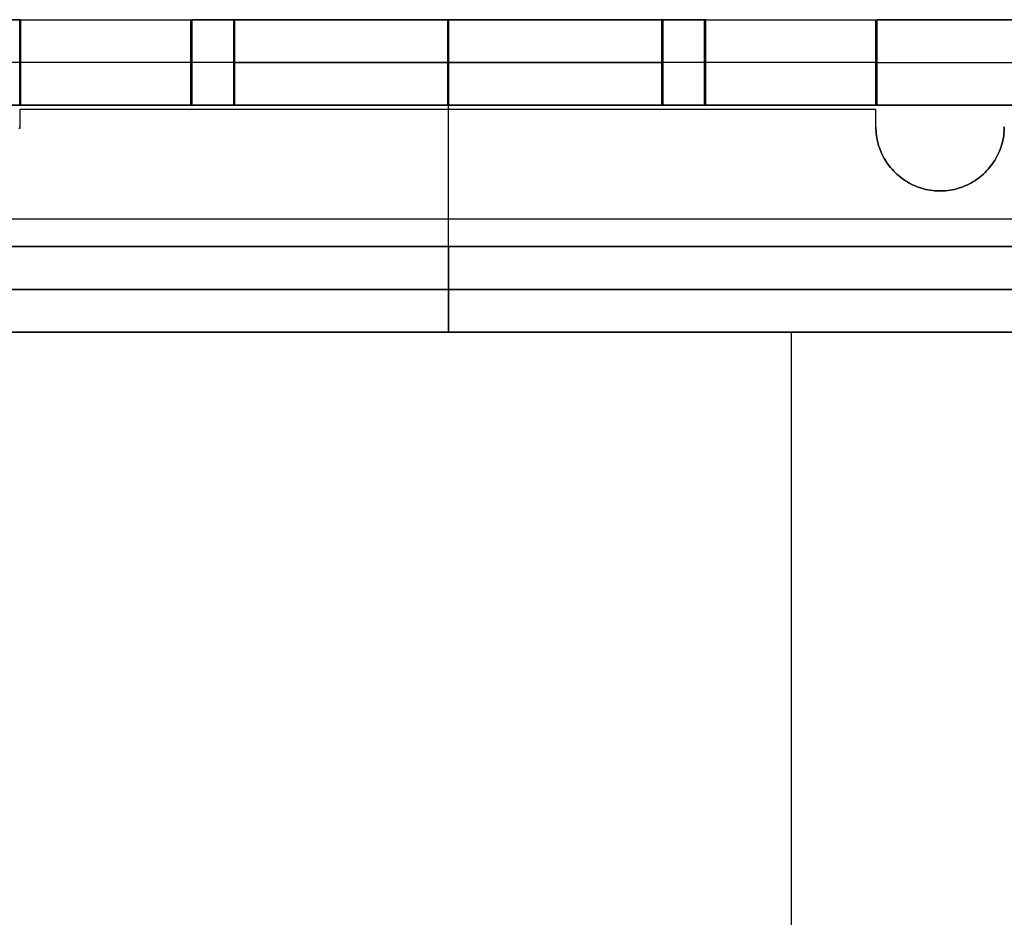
# Model space of a CAD drawing. Header units: millimetres. Extents: x -88 to 88, y -12 to 103.
# Tile 231 of 256: x -43.69 to -41.39, y 16.64 to 18.74. Entities that reach past the tile are written whole.
import ezdxf

# ---------------------------------------------------------------- set-up
doc = ezdxf.new("R2010")
doc.units = ezdxf.units.MM
doc.layers.add('Default', color=7, linetype='Continuous', true_color=0x000000)

msp = doc.modelspace()

# ---------------------------------------------------------------- linework, layer by layer
at = {"layer": 'Default', "color": 254, "true_color": 0xcad1ee}
for points in [[(-43.6912, 18.7352), (-44.4912, 18.7352)], [(-44.4912, 18.7352), (-43.6912, 18.7352)], [(-43.6912, 18.7352), (-44.4912, 18.7352)], [(-43.6932, 18.7352), (-43.6932, 18.5352)], [(-43.6932, 18.7352), (-41.6932, 18.7352)], [(-43.6932, 18.7352), (-41.6932, 18.7352)], [(-43.6932, 18.5352), (-43.6932, 18.7352)], [(-43.6932, 18.7352), (-43.2932, 18.7352)], [(-43.6912, 18.5352), (-43.6912, 18.7352)], [(-43.6912, 18.7352), (-43.6912, 18.5352)], [(-43.6912, 18.7352), (-43.6912, 18.5352)], [(-43.2932, 18.7352), (-43.2932, 18.5352)], [(-43.2932, 18.5352), (-43.2932, 18.7352)], [(-43.2932, 18.5352), (-43.2932, 18.7352)], [(-43.2912, 18.7352), (-43.2912, 18.5352)], [(-43.2912, 18.5352), (-43.2912, 18.7352)], [(-43.2912, 18.7352), (-43.2912, 18.5352)], [(-42.0912, 18.7352), (-43.2912, 18.7352)], [(-43.1932, 18.7352), (-43.1932, 18.5352)], [(-42.1932, 18.7352), (-43.1932, 18.7352)], [(-43.1932, 18.7352), (-42.1932, 18.7352)], [(-43.1932, 18.5352), (-43.1932, 18.7352)], [(-43.1912, 18.5352), (-43.1912, 18.7352)], [(-43.1912, 18.7352), (-43.1912, 18.5352)], [(-43.1912, 18.7352), (-42.1912, 18.7352)], [(-42.1912, 18.7352), (-43.1912, 18.7352)], [(-42.6932, 18.5352), (-42.6932, 18.7352)], [(-42.6932, 18.7352), (-42.6932, 18.5352)], [(-42.6932, 18.7352), (-42.6932, 18.5352)], [(-42.6912, 18.7352), (-42.6912, 18.5352)], [(-42.6912, 18.5352), (-42.6912, 18.7352)], [(-42.1932, 18.5352), (-42.1932, 18.7352)], [(-42.1932, 18.7352), (-42.1932, 18.5352)], [(-42.1912, 18.7352), (-42.1912, 18.5352)], [(-42.1912, 18.5352), (-42.1912, 18.7352)], [(-42.0932, 18.5352), (-42.0932, 18.7352)], [(-42.0932, 18.7352), (-42.0932, 18.5352)], [(-42.0932, 18.5352), (-42.0932, 18.7352)], [(-42.0932, 18.7352), (-41.6932, 18.7352)], [(-42.0912, 18.5352), (-42.0912, 18.7352)], [(-42.0912, 18.7352), (-42.0912, 18.5352)], [(-42.0912, 18.5352), (-42.0912, 18.7352)], [(-42.0912, 18.7352), (-42.0912, 18.5352)], [(-41.6932, 18.7352), (-41.6932, 18.5352)], [(-41.6932, 18.5352), (-41.6932, 18.7352)], [(-41.6912, 18.7352), (-41.6912, 18.5352)], [(-41.6912, 18.5352), (-41.6912, 18.7352)], [(-41.6912, 18.7352), (-40.8912, 18.7352)], [(-40.8912, 18.7352), (-41.6912, 18.7352)], [(-41.6912, 18.7352), (-41.6912, 18.5352)], [(-40.8912, 18.7352), (-41.6912, 18.7352)], [(-43.6912, 18.6352), (-44.4912, 18.6352)], [(-41.6932, 18.6352), (-43.6932, 18.6352)], [(-43.1932, 18.6352), (-42.1932, 18.6352)], [(-42.1932, 18.6352), (-43.1932, 18.6352)], [(-42.1912, 18.6352), (-43.1912, 18.6352)], [(-43.1912, 18.6352), (-42.1912, 18.6352)], [(-41.6912, 18.6352), (-40.8912, 18.6352)], [(-43.6912, 18.5352), (-44.4912, 18.5352)], [(-44.4912, 18.5352), (-40.8912, 18.5352)], [(-43.29, 18.5352), (-44.4912, 18.5352)], [(-41.6932, 18.5352), (-43.6932, 18.5352)], [(-43.6932, 18.5352), (-41.6932, 18.5352)], [(-43.6932, 18.5352), (-43.2932, 18.5352)], [(-41.6932, 18.5252), (-43.6932, 18.5252)], [(-43.6932, 18.5252), (-43.6932, 18.4852)], [(-43.6932, 18.5252), (-43.6932, 18.4852)], [(-41.6932, 18.5252), (-43.6932, 18.5252)], [(-41.6912, 18.5352), (-43.6912, 18.5352)], [(-43.1932, 18.5352), (-42.1932, 18.5352)], [(-42.1932, 18.5352), (-43.1932, 18.5352)], [(-43.1912, 18.5352), (-42.1912, 18.5352)], [(-42.1912, 18.5352), (-43.1912, 18.5352)], [(-42.6912, 18.0052), (-42.6912, 18.5352)], [(-42.0932, 18.5352), (-41.6932, 18.5352)], [(-40.8912, 18.5352), (-42.0923, 18.5352)], [(-41.6932, 18.4852), (-41.6932, 18.5252)], [(-41.6932, 18.4852), (-41.6932, 18.5252)], [(-40.8912, 18.5352), (-41.6912, 18.5352)], [(-43.6932, 18.4852), (-43.6933, 18.4801)], [(-43.6933, 18.4801), (-43.6932, 18.4852)], [(-41.6932, 18.4852), (-41.6931, 18.48), (-41.6928, 18.4748), (-41.6924, 18.4697), (-41.6917, 18.4645), (-41.6909, 18.4594), (-41.69, 18.4543), (-41.6888, 18.4493), (-41.6875, 18.4443), (-41.686, 18.4393), (-41.6843, 18.4344), (-41.6825, 18.4296), (-41.6805, 18.4248), (-41.6783, 18.4201), (-41.676, 18.4155), (-41.6735, 18.4109), (-41.6709, 18.4065), (-41.6681, 18.4021), (-41.6651, 18.3979), (-41.662, 18.3937), (-41.6588, 18.3897), (-41.6555, 18.3857), (-41.652, 18.3819), (-41.6483, 18.3782), (-41.6446, 18.3746), (-41.6407, 18.3712), (-41.6367, 18.3679), (-41.6326, 18.3648), (-41.6284, 18.3617), (-41.6241, 18.3589), (-41.6197, 18.3562), (-41.6152, 18.3536), (-41.6106, 18.3512), (-41.6059, 18.3489), (-41.6012, 18.3469), (-41.5964, 18.3449), (-41.5915, 18.3432), (-41.5866, 18.3416), (-41.5816, 18.3402), (-41.5766, 18.3389), (-41.5715, 18.3379), (-41.5664, 18.337), (-41.5613, 18.3363), (-41.5561, 18.3357), (-41.5509, 18.3354), (-41.5458, 18.3352), (-41.5406, 18.3352), (-41.5354, 18.3354), (-41.5302, 18.3357), (-41.5251, 18.3363), (-41.52, 18.337), (-41.5149, 18.3379), (-41.5098, 18.3389), (-41.5048, 18.3402), (-41.4998, 18.3416), (-41.4949, 18.3432), (-41.49, 18.3449), (-41.4852, 18.3469), (-41.4804, 18.3489), (-41.4758, 18.3512), (-41.4712, 18.3536), (-41.4667, 18.3562), (-41.4623, 18.3589), (-41.458, 18.3617), (-41.4538, 18.3648), (-41.4497, 18.3679), (-41.4457, 18.3712), (-41.4418, 18.3746), (-41.438, 18.3782), (-41.4344, 18.3819), (-41.4309, 18.3857), (-41.4275, 18.3897), (-41.4243, 18.3937), (-41.4212, 18.3979), (-41.4183, 18.4021), (-41.4155, 18.4065), (-41.4128, 18.4109), (-41.4104, 18.4155), (-41.408, 18.4201), (-41.4059, 18.4248), (-41.4039, 18.4296), (-41.402, 18.4344), (-41.4004, 18.4393), (-41.3989, 18.4443), (-41.3975, 18.4493), (-41.3964, 18.4543), (-41.3954, 18.4594), (-41.3946, 18.4645), (-41.394, 18.4697), (-41.3935, 18.4748), (-41.3933, 18.48), (-41.3932, 18.4852)], [(-41.3932, 18.4852), (-41.3933, 18.48), (-41.3935, 18.4748), (-41.394, 18.4697), (-41.3946, 18.4645), (-41.3954, 18.4594), (-41.3964, 18.4543), (-41.3975, 18.4493), (-41.3989, 18.4443), (-41.4004, 18.4393), (-41.402, 18.4344), (-41.4039, 18.4296), (-41.4059, 18.4248), (-41.408, 18.4201), (-41.4104, 18.4155), (-41.4128, 18.4109), (-41.4155, 18.4065), (-41.4183, 18.4021), (-41.4212, 18.3979), (-41.4243, 18.3937), (-41.4275, 18.3897), (-41.4309, 18.3857), (-41.4344, 18.3819), (-41.438, 18.3782), (-41.4418, 18.3746), (-41.4457, 18.3712), (-41.4497, 18.3679), (-41.4538, 18.3648), (-41.458, 18.3617), (-41.4623, 18.3589), (-41.4667, 18.3562), (-41.4712, 18.3536), (-41.4758, 18.3512), (-41.4804, 18.3489), (-41.4852, 18.3469), (-41.49, 18.3449), (-41.4949, 18.3432), (-41.4998, 18.3416), (-41.5048, 18.3402), (-41.5098, 18.3389), (-41.5149, 18.3379), (-41.52, 18.337), (-41.5251, 18.3363), (-41.5302, 18.3357), (-41.5354, 18.3354), (-41.5406, 18.3352), (-41.5458, 18.3352), (-41.5509, 18.3354), (-41.5561, 18.3357), (-41.5613, 18.3363), (-41.5664, 18.337), (-41.5715, 18.3379), (-41.5766, 18.3389), (-41.5816, 18.3402), (-41.5866, 18.3416), (-41.5915, 18.3432), (-41.5964, 18.3449), (-41.6012, 18.3469), (-41.6059, 18.3489), (-41.6106, 18.3512), (-41.6152, 18.3536), (-41.6197, 18.3562), (-41.6241, 18.3589), (-41.6284, 18.3617), (-41.6326, 18.3648), (-41.6367, 18.3679), (-41.6407, 18.3712), (-41.6446, 18.3746), (-41.6483, 18.3782), (-41.652, 18.3819), (-41.6555, 18.3857), (-41.6588, 18.3897), (-41.662, 18.3937), (-41.6651, 18.3979), (-41.6681, 18.4021), (-41.6709, 18.4065), (-41.6735, 18.4109), (-41.676, 18.4155), (-41.6783, 18.4201), (-41.6805, 18.4248), (-41.6825, 18.4296), (-41.6843, 18.4344), (-41.686, 18.4393), (-41.6875, 18.4443), (-41.6888, 18.4493), (-41.69, 18.4543), (-41.6909, 18.4594), (-41.6917, 18.4645), (-41.6924, 18.4697), (-41.6928, 18.4748), (-41.6931, 18.48), (-41.6932, 18.4852)], [(-41.3932, 18.4852), (-41.3933, 18.48), (-41.3935, 18.4748), (-41.394, 18.4697), (-41.3946, 18.4645), (-41.3954, 18.4594), (-41.3964, 18.4543), (-41.3975, 18.4493), (-41.3989, 18.4443), (-41.4004, 18.4393), (-41.402, 18.4344), (-41.4039, 18.4296), (-41.4059, 18.4248), (-41.408, 18.4201), (-41.4104, 18.4155), (-41.4128, 18.4109), (-41.4155, 18.4065), (-41.4183, 18.4021), (-41.4212, 18.3979), (-41.4243, 18.3937), (-41.4275, 18.3897), (-41.4309, 18.3857), (-41.4344, 18.3819), (-41.438, 18.3782), (-41.4418, 18.3746), (-41.4457, 18.3712), (-41.4497, 18.3679), (-41.4538, 18.3648), (-41.458, 18.3617), (-41.4623, 18.3589), (-41.4667, 18.3562), (-41.4712, 18.3536), (-41.4758, 18.3512), (-41.4804, 18.3489), (-41.4852, 18.3469), (-41.49, 18.3449), (-41.4949, 18.3432), (-41.4998, 18.3416), (-41.5048, 18.3402), (-41.5098, 18.3389), (-41.5149, 18.3379), (-41.52, 18.337), (-41.5251, 18.3363), (-41.5302, 18.3357), (-41.5354, 18.3354), (-41.5406, 18.3352), (-41.5458, 18.3352), (-41.5509, 18.3354), (-41.5561, 18.3357), (-41.5613, 18.3363), (-41.5664, 18.337), (-41.5715, 18.3379), (-41.5766, 18.3389), (-41.5816, 18.3402), (-41.5866, 18.3416), (-41.5915, 18.3432), (-41.5964, 18.3449), (-41.6012, 18.3469), (-41.6059, 18.3489), (-41.6106, 18.3512), (-41.6152, 18.3536), (-41.6197, 18.3562), (-41.6241, 18.3589), (-41.6284, 18.3617), (-41.6326, 18.3648), (-41.6367, 18.3679), (-41.6407, 18.3712), (-41.6446, 18.3746), (-41.6483, 18.3782), (-41.652, 18.3819), (-41.6555, 18.3857), (-41.6588, 18.3897), (-41.662, 18.3937), (-41.6651, 18.3979), (-41.6681, 18.4021), (-41.6709, 18.4065), (-41.6735, 18.4109), (-41.676, 18.4155), (-41.6783, 18.4201), (-41.6805, 18.4248), (-41.6825, 18.4296), (-41.6843, 18.4344), (-41.686, 18.4393), (-41.6875, 18.4443), (-41.6888, 18.4493), (-41.69, 18.4543), (-41.6909, 18.4594), (-41.6917, 18.4645), (-41.6924, 18.4697), (-41.6928, 18.4748), (-41.6931, 18.48), (-41.6932, 18.4852)], [(-44.4912, 18.2702), (-40.8912, 18.2702)], [(-38.3912, 18.2052), (-46.9912, 18.2052)], [(-44.4912, 18.2052), (-40.8912, 18.2052)], [(-40.8912, 18.2052), (-44.4912, 18.2052)], [(-42.6912, 18.2052), (-42.6912, 18.0052)], [(-42.6912, 18.2052), (-42.6912, 18.0052)], [(-44.4912, 18.1052), (-40.8912, 18.1052)], [(-40.8912, 18.1052), (-44.4912, 18.1052)], [(-38.3912, 18.0052), (-46.9912, 18.0052)], [(-38.3912, 18.0052), (-46.9912, 18.0052)], [(-40.8912, 18.0052), (-44.4912, 18.0052)], [(-44.4912, 18.0052), (-40.8912, 18.0052)], [(-44.4912, 18.0052), (-40.8912, 18.0052)], [(-40.8912, 18.0052), (-44.4912, 18.0052)], [(-41.8912, 18.0052), (-41.8912, 15.7352)]]:
    msp.add_lwpolyline(points, dxfattribs=at)
at = {"layer": 'Default', "color": 254, "true_color": 0xcad1ee, "extrusion": (1, 0, 0)}
for points in [[(18.7352, -3.28), (18.7352, -4.57)], [(18.7352, -4.9), (18.7352, -4.2)], [(18.7352, -3.9), (18.7352, -4.3)], [(18.7352, -4.1), (18.7352, -4.3)], [(18.7352, -3.28), (18.7352, -3.8)], [(18.7352, -4.4), (18.7352, -4.57)], [(18.5252, -3.07), (18.5324, -3.0701), (18.5395, -3.0705), (18.5467, -3.0711), (18.5538, -3.072), (18.5609, -3.0731), (18.5679, -3.0744), (18.5749, -3.076), (18.5818, -3.0778), (18.5887, -3.0798), (18.5955, -3.0821), (18.6022, -3.0846), (18.6089, -3.0874), (18.6154, -3.0904), (18.6218, -3.0935), (18.6281, -3.097), (18.6343, -3.1006), (18.6404, -3.1044), (18.6463, -3.1084), (18.6521, -3.1127), (18.6577, -3.1171), (18.6632, -3.1217), (18.6685, -3.1265), (18.6737, -3.1315), (18.6787, -3.1367), (18.6835, -3.142), (18.6881, -3.1475), (18.6925, -3.1531), (18.6968, -3.1589), (18.7008, -3.1648), (18.7046, -3.1709), (18.7082, -3.1771), (18.7116, -3.1834), (18.7148, -3.1898), (18.7178, -3.1963), (18.7205, -3.203), (18.7231, -3.2097), (18.7253, -3.2165), (18.7274, -3.2233), (18.7292, -3.2303), (18.7308, -3.2373), (18.7321, -3.2443), (18.7332, -3.2514), (18.7341, -3.2585), (18.7347, -3.2657), (18.7351, -3.2728), (18.7352, -3.28)], [(18.7352, -4), (18.7352, -4.4)], [(18.7352, -4.3), (18.7352, -3.9)], [(18.7352, -4.3), (18.7352, -4.1)], [(18.7352, -4.57), (18.7352, -3.28)], [(18.7352, -4.9), (18.7352, -4.2)], [(18.6352, -4.9), (18.6352, -4.2)], [(18.6352, -4.3), (18.6352, -3.9)], [(18.6352, -4.3), (18.6352, -4.1)], [(18.6352, -4.3), (18.6352, -3.9)], [(18.6352, -4.3), (18.6352, -4.1)], [(18.6352, -4.9), (18.6352, -4.2)], [(18.6102, -4.57), (18.6102, -3.088)], [(18.6102, -4.57), (18.6102, -3.088)], [(18.5352, -4.57), (18.5352, -3.28)], [(18.5352, -4.9), (18.5352, -4.2)], [(18.5352, -4.3), (18.5352, -3.9)], [(18.5352, -4.1), (18.5352, -4.3)], [(18.5352, -3.28), (18.5352, -3.8)], [(18.5352, -4.4), (18.5352, -4.57)], [(18.5352, -3.27), (18.5352, -4)], [(18.5352, -4.4), (18.5352, -4.9)], [(18.5352, -3.9), (18.5352, -4.3)], [(18.5352, -4.3), (18.5352, -4.1)], [(18.5352, -3.28), (18.5352, -4.57)], [(18.5352, -4.2), (18.5352, -4.9)], [(18.4852, -3.27), (18.4852, -3.07)], [(18.4852, -3.07), (18.4852, -3.27)], [(18.4852, -3.07), (18.4852, -3.27)], [(18.3352, -3.07), (18.3352, -3.27)], [(18.2052, -3.9), (18.2052, -4.5)], [(18.0052, -3.27), (18.0052, -3.9)], [(18.0052, -4.27), (18.0052, -4.5)]]:
    msp.add_lwpolyline(points, dxfattribs=at)
at = {"layer": 'Default', "color": 254, "true_color": 0xcad1ee, "extrusion": (1, 8.13457e-13, 1.96386e-12)}
msp.add_lwpolyline([(18.5252, -3.07), (18.5324, -3.0701), (18.5395, -3.0705), (18.5467, -3.0711), (18.5538, -3.072), (18.5609, -3.0731), (18.5679, -3.0744), (18.5749, -3.076), (18.5818, -3.0778), (18.5887, -3.0798), (18.5955, -3.0821), (18.6022, -3.0846), (18.6089, -3.0874), (18.6154, -3.0904), (18.6218, -3.0935), (18.6281, -3.097), (18.6343, -3.1006), (18.6404, -3.1044), (18.6463, -3.1084), (18.6521, -3.1127), (18.6577, -3.1171), (18.6632, -3.1217), (18.6685, -3.1265), (18.6737, -3.1315), (18.6787, -3.1367), (18.6835, -3.142), (18.6881, -3.1475), (18.6925, -3.1531), (18.6968, -3.1589), (18.7008, -3.1648), (18.7046, -3.1709), (18.7082, -3.1771), (18.7116, -3.1834), (18.7148, -3.1898), (18.7178, -3.1963), (18.7205, -3.203), (18.7231, -3.2097), (18.7253, -3.2165), (18.7274, -3.2233), (18.7292, -3.2303), (18.7308, -3.2373), (18.7321, -3.2443), (18.7332, -3.2514), (18.7341, -3.2585), (18.7347, -3.2657), (18.7351, -3.2728), (18.7352, -3.28)], dxfattribs=at)
at = {"layer": 'Default', "color": 254, "true_color": 0xcad1ee, "extrusion": (-1.68418e-12, 1, -2.00393e-12)}
msp.add_lwpolyline([(43.2932, -4.3), (43.2931, -4.3034), (43.2929, -4.3068), (43.2927, -4.3102), (43.2922, -4.3136), (43.2917, -4.317), (43.2911, -4.3203), (43.2903, -4.3237), (43.2895, -4.327), (43.2885, -4.3303), (43.2874, -4.3335), (43.2862, -4.3367), (43.2849, -4.3398), (43.2835, -4.3429), (43.282, -4.346), (43.2803, -4.349), (43.2786, -4.352), (43.2768, -4.3548), (43.2749, -4.3577), (43.2729, -4.3604), (43.2707, -4.3631), (43.2685, -4.3657), (43.2663, -4.3683), (43.2639, -4.3707), (43.2614, -4.3731), (43.2589, -4.3754), (43.2563, -4.3776), (43.2536, -4.3797), (43.2508, -4.3817), (43.248, -4.3836), (43.2451, -4.3854), (43.2422, -4.3872), (43.2392, -4.3888), (43.2361, -4.3903), (43.233, -4.3917), (43.2299, -4.393), (43.2267, -4.3942), (43.2234, -4.3953), (43.2202, -4.3963), (43.2169, -4.3972), (43.2135, -4.3979), (43.2102, -4.3985), (43.2068, -4.3991), (43.2034, -4.3995), (43.2, -4.3998), (43.1966, -4.3999), (43.1932, -4.4)], dxfattribs=at)
at = {"layer": 'Default', "color": 254, "true_color": 0xcad1ee, "extrusion": (-1.68418e-12, 1, 2.00393e-12)}
msp.add_lwpolyline([(43.1932, -3.8), (43.1966, -3.8001), (43.2, -3.8002), (43.2034, -3.8005), (43.2068, -3.8009), (43.2102, -3.8015), (43.2135, -3.8021), (43.2169, -3.8028), (43.2202, -3.8037), (43.2234, -3.8047), (43.2267, -3.8058), (43.2299, -3.807), (43.233, -3.8083), (43.2361, -3.8097), (43.2392, -3.8112), (43.2422, -3.8128), (43.2451, -3.8146), (43.248, -3.8164), (43.2508, -3.8183), (43.2536, -3.8203), (43.2563, -3.8224), (43.2589, -3.8246), (43.2614, -3.8269), (43.2639, -3.8293), (43.2663, -3.8317), (43.2685, -3.8343), (43.2707, -3.8369), (43.2729, -3.8396), (43.2749, -3.8423), (43.2768, -3.8452), (43.2786, -3.848), (43.2803, -3.851), (43.282, -3.854), (43.2835, -3.8571), (43.2849, -3.8602), (43.2862, -3.8633), (43.2874, -3.8665), (43.2885, -3.8697), (43.2895, -3.873), (43.2903, -3.8763), (43.2911, -3.8797), (43.2917, -3.883), (43.2922, -3.8864), (43.2927, -3.8898), (43.2929, -3.8932), (43.2931, -3.8966), (43.2932, -3.9)], dxfattribs=at)
at = {"layer": 'Default', "color": 254, "true_color": 0xcad1ee, "extrusion": (-5.96081e-13, 1, 3.47391e-13)}
msp.add_lwpolyline([(43.1912, -4), (43.1946, -4.0001), (43.198, -4.0002), (43.2014, -4.0005), (43.2048, -4.0009), (43.2082, -4.0015), (43.2115, -4.0021), (43.2149, -4.0028), (43.2182, -4.0037), (43.2214, -4.0047), (43.2247, -4.0058), (43.2279, -4.007), (43.231, -4.0083), (43.2341, -4.0097), (43.2372, -4.0112), (43.2402, -4.0128), (43.2431, -4.0146), (43.246, -4.0164), (43.2488, -4.0183), (43.2516, -4.0203), (43.2543, -4.0224), (43.2569, -4.0246), (43.2594, -4.0269), (43.2619, -4.0293), (43.2643, -4.0317), (43.2665, -4.0343), (43.2687, -4.0369), (43.2709, -4.0396), (43.2729, -4.0423), (43.2748, -4.0452), (43.2766, -4.048), (43.2783, -4.051), (43.28, -4.054), (43.2815, -4.0571), (43.2829, -4.0602), (43.2842, -4.0633), (43.2854, -4.0665), (43.2865, -4.0697), (43.2875, -4.073), (43.2883, -4.0763), (43.2891, -4.0797), (43.2897, -4.083), (43.2902, -4.0864), (43.2907, -4.0898), (43.2909, -4.0932), (43.2911, -4.0966), (43.2912, -4.1)], dxfattribs=at)
at = {"layer": 'Default', "color": 254, "true_color": 0xcad1ee, "extrusion": (-2.26093e-13, 1, -5.45838e-13)}
msp.add_lwpolyline([(43.2912, -4.3), (43.2911, -4.3034), (43.2909, -4.3068), (43.2907, -4.3102), (43.2902, -4.3136), (43.2897, -4.317), (43.2891, -4.3203), (43.2883, -4.3237), (43.2875, -4.327), (43.2865, -4.3303), (43.2854, -4.3335), (43.2842, -4.3367), (43.2829, -4.3398), (43.2815, -4.3429), (43.28, -4.346), (43.2783, -4.349), (43.2766, -4.352), (43.2748, -4.3548), (43.2729, -4.3577), (43.2709, -4.3604), (43.2687, -4.3631), (43.2665, -4.3657), (43.2643, -4.3683), (43.2619, -4.3707), (43.2594, -4.3731), (43.2569, -4.3754), (43.2543, -4.3776), (43.2516, -4.3797), (43.2488, -4.3817), (43.246, -4.3836), (43.2431, -4.3854), (43.2402, -4.3872), (43.2372, -4.3888), (43.2341, -4.3903), (43.231, -4.3917), (43.2279, -4.393), (43.2247, -4.3942), (43.2214, -4.3953), (43.2182, -4.3963), (43.2149, -4.3972), (43.2115, -4.3979), (43.2082, -4.3985), (43.2048, -4.3991), (43.2014, -4.3995), (43.198, -4.3998), (43.1946, -4.3999), (43.1912, -4.4)], dxfattribs=at)
at = {"layer": 'Default', "color": 254, "true_color": 0xcad1ee, "extrusion": (1.77605e-12, 1, -1.74052e-12)}
for points in [[(42.1932, -4.4), (42.1898, -4.3999), (42.1864, -4.3998), (42.183, -4.3995), (42.1796, -4.3991), (42.1762, -4.3985), (42.1728, -4.3979), (42.1695, -4.3972), (42.1662, -4.3963), (42.1629, -4.3953), (42.1597, -4.3942), (42.1565, -4.393), (42.1533, -4.3917), (42.1502, -4.3903), (42.1472, -4.3888), (42.1442, -4.3872), (42.1412, -4.3854), (42.1383, -4.3836), (42.1355, -4.3817), (42.1328, -4.3797), (42.1301, -4.3776), (42.1275, -4.3754), (42.1249, -4.3731), (42.1225, -4.3707), (42.1201, -4.3683), (42.1178, -4.3657), (42.1156, -4.3631), (42.1135, -4.3604), (42.1115, -4.3577), (42.1096, -4.3548), (42.1077, -4.352), (42.106, -4.349), (42.1044, -4.346), (42.1029, -4.3429), (42.1015, -4.3398), (42.1001, -4.3367), (42.099, -4.3335), (42.0979, -4.3303), (42.0969, -4.327), (42.096, -4.3237), (42.0953, -4.3203), (42.0946, -4.317), (42.0941, -4.3136), (42.0937, -4.3102), (42.0934, -4.3068), (42.0932, -4.3034), (42.0932, -4.3)], [(43.2932, -3.9), (43.2931, -3.8966), (43.2929, -3.8932), (43.2927, -3.8898), (43.2922, -3.8864), (43.2917, -3.883), (43.2911, -3.8797), (43.2903, -3.8763), (43.2895, -3.873), (43.2885, -3.8697), (43.2874, -3.8665), (43.2862, -3.8633), (43.2849, -3.8602), (43.2835, -3.8571), (43.282, -3.854), (43.2803, -3.851), (43.2786, -3.848), (43.2768, -3.8452), (43.2749, -3.8423), (43.2729, -3.8396), (43.2707, -3.8369), (43.2685, -3.8343), (43.2663, -3.8317), (43.2639, -3.8293), (43.2614, -3.8269), (43.2589, -3.8246), (43.2563, -3.8224), (43.2536, -3.8203), (43.2508, -3.8183), (43.248, -3.8164), (43.2451, -3.8146), (43.2422, -3.8128), (43.2392, -3.8112), (43.2361, -3.8097), (43.233, -3.8083), (43.2299, -3.807), (43.2267, -3.8058), (43.2234, -3.8047), (43.2202, -3.8037), (43.2169, -3.8028), (43.2135, -3.8021), (43.2102, -3.8015), (43.2068, -3.8009), (43.2034, -3.8005), (43.2, -3.8002), (43.1966, -3.8001), (43.1932, -3.8)]]:
    msp.add_lwpolyline(points, dxfattribs=at)
at = {"layer": 'Default', "color": 254, "true_color": 0xcad1ee, "extrusion": (2.00393e-12, 1, 1.68418e-12)}
msp.add_lwpolyline([(42.0932, -3.9), (42.0932, -3.8966), (42.0934, -3.8932), (42.0937, -3.8898), (42.0941, -3.8864), (42.0946, -3.883), (42.0953, -3.8797), (42.096, -3.8763), (42.0969, -3.873), (42.0979, -3.8697), (42.099, -3.8665), (42.1001, -3.8633), (42.1015, -3.8602), (42.1029, -3.8571), (42.1044, -3.854), (42.106, -3.851), (42.1077, -3.848), (42.1096, -3.8452), (42.1115, -3.8423), (42.1135, -3.8396), (42.1156, -3.8369), (42.1178, -3.8343), (42.1201, -3.8317), (42.1225, -3.8293), (42.1249, -3.8269), (42.1275, -3.8246), (42.1301, -3.8224), (42.1328, -3.8203), (42.1355, -3.8183), (42.1383, -3.8164), (42.1412, -3.8146), (42.1442, -3.8128), (42.1472, -3.8112), (42.1502, -3.8097), (42.1533, -3.8083), (42.1565, -3.807), (42.1597, -3.8058), (42.1629, -3.8047), (42.1662, -3.8037), (42.1695, -3.8028), (42.1728, -3.8021), (42.1762, -3.8015), (42.1796, -3.8009), (42.183, -3.8005), (42.1864, -3.8002), (42.1898, -3.8001), (42.1932, -3.8)], dxfattribs=at)
at = {"layer": 'Default', "color": 254, "true_color": 0xcad1ee, "extrusion": (-9.61758e-14, 1, 1.04057e-14)}
msp.add_lwpolyline([(42.0912, -4.1), (42.0912, -4.0966), (42.0914, -4.0932), (42.0917, -4.0898), (42.0921, -4.0864), (42.0926, -4.083), (42.0933, -4.0797), (42.094, -4.0763), (42.0949, -4.073), (42.0959, -4.0697), (42.097, -4.0665), (42.0981, -4.0633), (42.0995, -4.0602), (42.1009, -4.0571), (42.1024, -4.054), (42.104, -4.051), (42.1057, -4.048), (42.1076, -4.0452), (42.1095, -4.0423), (42.1115, -4.0396), (42.1136, -4.0369), (42.1158, -4.0343), (42.1181, -4.0317), (42.1205, -4.0293), (42.1229, -4.0269), (42.1255, -4.0246), (42.1281, -4.0224), (42.1308, -4.0203), (42.1335, -4.0183), (42.1363, -4.0164), (42.1392, -4.0146), (42.1422, -4.0128), (42.1452, -4.0112), (42.1482, -4.0097), (42.1513, -4.0083), (42.1545, -4.007), (42.1577, -4.0058), (42.1609, -4.0047), (42.1642, -4.0037), (42.1675, -4.0028), (42.1708, -4.0021), (42.1742, -4.0015), (42.1776, -4.0009), (42.181, -4.0005), (42.1844, -4.0002), (42.1878, -4.0001), (42.1912, -4)], dxfattribs=at)
at = {"layer": 'Default', "color": 254, "true_color": 0xcad1ee, "extrusion": (-1.10892e-13, 1, 1.46419e-13)}
msp.add_lwpolyline([(42.1912, -4.4), (42.1878, -4.3999), (42.1844, -4.3998), (42.181, -4.3995), (42.1776, -4.3991), (42.1742, -4.3985), (42.1708, -4.3979), (42.1675, -4.3972), (42.1642, -4.3963), (42.1609, -4.3953), (42.1577, -4.3942), (42.1545, -4.393), (42.1513, -4.3917), (42.1482, -4.3903), (42.1452, -4.3888), (42.1422, -4.3872), (42.1392, -4.3854), (42.1363, -4.3836), (42.1335, -4.3817), (42.1308, -4.3797), (42.1281, -4.3776), (42.1255, -4.3754), (42.1229, -4.3731), (42.1205, -4.3707), (42.1181, -4.3683), (42.1158, -4.3657), (42.1136, -4.3631), (42.1115, -4.3604), (42.1095, -4.3577), (42.1076, -4.3548), (42.1057, -4.352), (42.104, -4.349), (42.1024, -4.346), (42.1009, -4.3429), (42.0995, -4.3398), (42.0981, -4.3367), (42.097, -4.3335), (42.0959, -4.3303), (42.0949, -4.327), (42.094, -4.3237), (42.0933, -4.3203), (42.0926, -4.317), (42.0921, -4.3136), (42.0917, -4.3102), (42.0914, -4.3068), (42.0912, -4.3034), (42.0912, -4.3)], dxfattribs=at)
at = {"layer": 'Default', "color": 254, "true_color": 0xcad1ee, "extrusion": (1, -7.99442e-13, -1.8145e-12)}
msp.add_lwpolyline([(18.7352, -3.28), (18.7351, -3.2728), (18.7347, -3.2657), (18.7341, -3.2585), (18.7332, -3.2514), (18.7321, -3.2443), (18.7308, -3.2373), (18.7292, -3.2303), (18.7274, -3.2233), (18.7253, -3.2165), (18.7231, -3.2097), (18.7205, -3.203), (18.7178, -3.1963), (18.7148, -3.1898), (18.7116, -3.1834), (18.7082, -3.1771), (18.7046, -3.1709), (18.7008, -3.1648), (18.6968, -3.1589), (18.6925, -3.1531), (18.6881, -3.1475), (18.6835, -3.142), (18.6787, -3.1367), (18.6737, -3.1315), (18.6685, -3.1265), (18.6632, -3.1217), (18.6577, -3.1171), (18.6521, -3.1127), (18.6463, -3.1084), (18.6404, -3.1044), (18.6343, -3.1006), (18.6281, -3.097), (18.6218, -3.0935), (18.6154, -3.0904), (18.6089, -3.0874), (18.6022, -3.0846), (18.5955, -3.0821), (18.5887, -3.0798), (18.5818, -3.0778), (18.5749, -3.076), (18.5679, -3.0744), (18.5609, -3.0731), (18.5538, -3.072), (18.5467, -3.0711), (18.5395, -3.0705), (18.5324, -3.0701), (18.5252, -3.07)], dxfattribs=at)
at = {"layer": 'Default', "color": 254, "true_color": 0xcad1ee, "extrusion": (0, 1, 0)}
for points in [[(43.1932, -4.4), (43.1966, -4.3999), (43.2, -4.3998), (43.2034, -4.3995), (43.2068, -4.3991), (43.2102, -4.3985), (43.2135, -4.3979), (43.2169, -4.3972), (43.2202, -4.3963), (43.2234, -4.3953), (43.2267, -4.3942), (43.2299, -4.393), (43.233, -4.3917), (43.2361, -4.3903), (43.2392, -4.3888), (43.2422, -4.3872), (43.2451, -4.3854), (43.248, -4.3836), (43.2508, -4.3817), (43.2536, -4.3797), (43.2563, -4.3776), (43.2589, -4.3754), (43.2614, -4.3731), (43.2639, -4.3707), (43.2663, -4.3683), (43.2685, -4.3657), (43.2707, -4.3631), (43.2729, -4.3604), (43.2749, -4.3577), (43.2768, -4.3548), (43.2786, -4.352), (43.2803, -4.349), (43.282, -4.346), (43.2835, -4.3429), (43.2849, -4.3398), (43.2862, -4.3367), (43.2874, -4.3335), (43.2885, -4.3303), (43.2895, -4.327), (43.2903, -4.3237), (43.2911, -4.3203), (43.2917, -4.317), (43.2922, -4.3136), (43.2927, -4.3102), (43.2929, -4.3068), (43.2931, -4.3034), (43.2932, -4.3)], [(43.2932, -3.9), (43.2931, -3.8966), (43.2929, -3.8932), (43.2927, -3.8898), (43.2922, -3.8864), (43.2917, -3.883), (43.2911, -3.8797), (43.2903, -3.8763), (43.2895, -3.873), (43.2885, -3.8697), (43.2874, -3.8665), (43.2862, -3.8633), (43.2849, -3.8602), (43.2835, -3.8571), (43.282, -3.854), (43.2803, -3.851), (43.2786, -3.848), (43.2768, -3.8452), (43.2749, -3.8423), (43.2729, -3.8396), (43.2707, -3.8369), (43.2685, -3.8343), (43.2663, -3.8317), (43.2639, -3.8293), (43.2614, -3.8269), (43.2589, -3.8246), (43.2563, -3.8224), (43.2536, -3.8203), (43.2508, -3.8183), (43.248, -3.8164), (43.2451, -3.8146), (43.2422, -3.8128), (43.2392, -3.8112), (43.2361, -3.8097), (43.233, -3.8083), (43.2299, -3.807), (43.2267, -3.8058), (43.2234, -3.8047), (43.2202, -3.8037), (43.2169, -3.8028), (43.2135, -3.8021), (43.2102, -3.8015), (43.2068, -3.8009), (43.2034, -3.8005), (43.2, -3.8002), (43.1966, -3.8001), (43.1932, -3.8)], [(43.2912, -4.1), (43.2911, -4.0966), (43.2909, -4.0932), (43.2907, -4.0898), (43.2902, -4.0864), (43.2897, -4.083), (43.2891, -4.0797), (43.2883, -4.0763), (43.2875, -4.073), (43.2865, -4.0697), (43.2854, -4.0665), (43.2842, -4.0633), (43.2829, -4.0602), (43.2815, -4.0571), (43.28, -4.054), (43.2783, -4.051), (43.2766, -4.048), (43.2748, -4.0452), (43.2729, -4.0423), (43.2709, -4.0396), (43.2687, -4.0369), (43.2665, -4.0343), (43.2643, -4.0317), (43.2619, -4.0293), (43.2594, -4.0269), (43.2569, -4.0246), (43.2543, -4.0224), (43.2516, -4.0203), (43.2488, -4.0183), (43.246, -4.0164), (43.2431, -4.0146), (43.2402, -4.0128), (43.2372, -4.0112), (43.2341, -4.0097), (43.231, -4.0083), (43.2279, -4.007), (43.2247, -4.0058), (43.2214, -4.0047), (43.2182, -4.0037), (43.2149, -4.0028), (43.2115, -4.0021), (43.2082, -4.0015), (43.2048, -4.0009), (43.2014, -4.0005), (43.198, -4.0002), (43.1946, -4.0001), (43.1912, -4)], [(43.1912, -4.4), (43.1946, -4.3999), (43.198, -4.3998), (43.2014, -4.3995), (43.2048, -4.3991), (43.2082, -4.3985), (43.2115, -4.3979), (43.2149, -4.3972), (43.2182, -4.3963), (43.2214, -4.3953), (43.2247, -4.3942), (43.2279, -4.393), (43.231, -4.3917), (43.2341, -4.3903), (43.2372, -4.3888), (43.2402, -4.3872), (43.2431, -4.3854), (43.246, -4.3836), (43.2488, -4.3817), (43.2516, -4.3797), (43.2543, -4.3776), (43.2569, -4.3754), (43.2594, -4.3731), (43.2619, -4.3707), (43.2643, -4.3683), (43.2665, -4.3657), (43.2687, -4.3631), (43.2709, -4.3604), (43.2729, -4.3577), (43.2748, -4.3548), (43.2766, -4.352), (43.2783, -4.349), (43.28, -4.346), (43.2815, -4.3429), (43.2829, -4.3398), (43.2842, -4.3367), (43.2854, -4.3335), (43.2865, -4.3303), (43.2875, -4.327), (43.2883, -4.3237), (43.2891, -4.3203), (43.2897, -4.317), (43.2902, -4.3136), (43.2907, -4.3102), (43.2909, -4.3068), (43.2911, -4.3034), (43.2912, -4.3)], [(42.0932, -4.3), (42.0932, -4.3034), (42.0934, -4.3068), (42.0937, -4.3102), (42.0941, -4.3136), (42.0946, -4.317), (42.0953, -4.3203), (42.096, -4.3237), (42.0969, -4.327), (42.0979, -4.3303), (42.099, -4.3335), (42.1001, -4.3367), (42.1015, -4.3398), (42.1029, -4.3429), (42.1044, -4.346), (42.106, -4.349), (42.1077, -4.352), (42.1096, -4.3548), (42.1115, -4.3577), (42.1135, -4.3604), (42.1156, -4.3631), (42.1178, -4.3657), (42.1201, -4.3683), (42.1225, -4.3707), (42.1249, -4.3731), (42.1275, -4.3754), (42.1301, -4.3776), (42.1328, -4.3797), (42.1355, -4.3817), (42.1383, -4.3836), (42.1412, -4.3854), (42.1442, -4.3872), (42.1472, -4.3888), (42.1502, -4.3903), (42.1533, -4.3917), (42.1565, -4.393), (42.1597, -4.3942), (42.1629, -4.3953), (42.1662, -4.3963), (42.1695, -4.3972), (42.1728, -4.3979), (42.1762, -4.3985), (42.1796, -4.3991), (42.183, -4.3995), (42.1864, -4.3998), (42.1898, -4.3999), (42.1932, -4.4)], [(42.1932, -3.8), (42.1898, -3.8001), (42.1864, -3.8002), (42.183, -3.8005), (42.1796, -3.8009), (42.1762, -3.8015), (42.1728, -3.8021), (42.1695, -3.8028), (42.1662, -3.8037), (42.1629, -3.8047), (42.1597, -3.8058), (42.1565, -3.807), (42.1533, -3.8083), (42.1502, -3.8097), (42.1472, -3.8112), (42.1442, -3.8128), (42.1412, -3.8146), (42.1383, -3.8164), (42.1355, -3.8183), (42.1328, -3.8203), (42.1301, -3.8224), (42.1275, -3.8246), (42.1249, -3.8269), (42.1225, -3.8293), (42.1201, -3.8317), (42.1178, -3.8343), (42.1156, -3.8369), (42.1135, -3.8396), (42.1115, -3.8423), (42.1096, -3.8452), (42.1077, -3.848), (42.106, -3.851), (42.1044, -3.854), (42.1029, -3.8571), (42.1015, -3.8602), (42.1001, -3.8633), (42.099, -3.8665), (42.0979, -3.8697), (42.0969, -3.873), (42.096, -3.8763), (42.0953, -3.8797), (42.0946, -3.883), (42.0941, -3.8864), (42.0937, -3.8898), (42.0934, -3.8932), (42.0932, -3.8966), (42.0932, -3.9)], [(42.1912, -4), (42.1878, -4.0001), (42.1844, -4.0002), (42.181, -4.0005), (42.1776, -4.0009), (42.1742, -4.0015), (42.1708, -4.0021), (42.1675, -4.0028), (42.1642, -4.0037), (42.1609, -4.0047), (42.1577, -4.0058), (42.1545, -4.007), (42.1513, -4.0083), (42.1482, -4.0097), (42.1452, -4.0112), (42.1422, -4.0128), (42.1392, -4.0146), (42.1363, -4.0164), (42.1335, -4.0183), (42.1308, -4.0203), (42.1281, -4.0224), (42.1255, -4.0246), (42.1229, -4.0269), (42.1205, -4.0293), (42.1181, -4.0317), (42.1158, -4.0343), (42.1136, -4.0369), (42.1115, -4.0396), (42.1095, -4.0423), (42.1076, -4.0452), (42.1057, -4.048), (42.104, -4.051), (42.1024, -4.054), (42.1009, -4.0571), (42.0995, -4.0602), (42.0981, -4.0633), (42.097, -4.0665), (42.0959, -4.0697), (42.0949, -4.073), (42.094, -4.0763), (42.0933, -4.0797), (42.0926, -4.083), (42.0921, -4.0864), (42.0917, -4.0898), (42.0914, -4.0932), (42.0912, -4.0966), (42.0912, -4.1)], [(42.0912, -4.3), (42.0912, -4.3034), (42.0914, -4.3068), (42.0917, -4.3102), (42.0921, -4.3136), (42.0926, -4.317), (42.0933, -4.3203), (42.094, -4.3237), (42.0949, -4.327), (42.0959, -4.3303), (42.097, -4.3335), (42.0981, -4.3367), (42.0995, -4.3398), (42.1009, -4.3429), (42.1024, -4.346), (42.104, -4.349), (42.1057, -4.352), (42.1076, -4.3548), (42.1095, -4.3577), (42.1115, -4.3604), (42.1136, -4.3631), (42.1158, -4.3657), (42.1181, -4.3683), (42.1205, -4.3707), (42.1229, -4.3731), (42.1255, -4.3754), (42.1281, -4.3776), (42.1308, -4.3797), (42.1335, -4.3817), (42.1363, -4.3836), (42.1392, -4.3854), (42.1422, -4.3872), (42.1452, -4.3888), (42.1482, -4.3903), (42.1513, -4.3917), (42.1545, -4.393), (42.1577, -4.3942), (42.1609, -4.3953), (42.1642, -4.3963), (42.1675, -4.3972), (42.1708, -4.3979), (42.1742, -4.3985), (42.1776, -4.3991), (42.181, -4.3995), (42.1844, -4.3998), (42.1878, -4.3999), (42.1912, -4.4)]]:
    msp.add_lwpolyline(points, dxfattribs=at)
at = {"layer": 'Default', "color": 254, "true_color": 0xcad1ee, "extrusion": (1, 1.7585e-11, 4.2454e-11)}
msp.add_lwpolyline([(18.5352, -3.28), (18.5352, -3.2797), (18.5352, -3.2793), (18.5351, -3.279), (18.5351, -3.2786), (18.535, -3.2783), (18.535, -3.278), (18.5349, -3.2776), (18.5348, -3.2773), (18.5347, -3.277), (18.5346, -3.2767), (18.5345, -3.2763), (18.5344, -3.276), (18.5342, -3.2757), (18.5341, -3.2754), (18.5339, -3.2751), (18.5337, -3.2748), (18.5335, -3.2745), (18.5334, -3.2742), (18.5332, -3.274), (18.5329, -3.2737), (18.5327, -3.2734), (18.5325, -3.2732), (18.5323, -3.2729), (18.532, -3.2727), (18.5318, -3.2725), (18.5315, -3.2722), (18.5312, -3.272), (18.531, -3.2718), (18.5307, -3.2716), (18.5304, -3.2715), (18.5301, -3.2713), (18.5298, -3.2711), (18.5295, -3.271), (18.5292, -3.2708), (18.5289, -3.2707), (18.5285, -3.2706), (18.5282, -3.2705), (18.5279, -3.2704), (18.5276, -3.2703), (18.5272, -3.2702), (18.5269, -3.2701), (18.5265, -3.2701), (18.5262, -3.2701), (18.5259, -3.27), (18.5255, -3.27), (18.5252, -3.27)], dxfattribs=at)
at = {"layer": 'Default', "color": 254, "true_color": 0xcad1ee, "extrusion": (1.77605e-12, 1, 1.74052e-12)}
msp.add_lwpolyline([(43.1932, -4.4), (43.1966, -4.3999), (43.2, -4.3998), (43.2034, -4.3995), (43.2068, -4.3991), (43.2102, -4.3985), (43.2135, -4.3979), (43.2169, -4.3972), (43.2202, -4.3963), (43.2234, -4.3953), (43.2267, -4.3942), (43.2299, -4.393), (43.233, -4.3917), (43.2361, -4.3903), (43.2392, -4.3888), (43.2422, -4.3872), (43.2451, -4.3854), (43.248, -4.3836), (43.2508, -4.3817), (43.2536, -4.3797), (43.2563, -4.3776), (43.2589, -4.3754), (43.2614, -4.3731), (43.2639, -4.3707), (43.2663, -4.3683), (43.2685, -4.3657), (43.2707, -4.3631), (43.2729, -4.3604), (43.2749, -4.3577), (43.2768, -4.3548), (43.2786, -4.352), (43.2803, -4.349), (43.282, -4.346), (43.2835, -4.3429), (43.2849, -4.3398), (43.2862, -4.3367), (43.2874, -4.3335), (43.2885, -4.3303), (43.2895, -4.327), (43.2903, -4.3237), (43.2911, -4.3203), (43.2917, -4.317), (43.2922, -4.3136), (43.2927, -4.3102), (43.2929, -4.3068), (43.2931, -4.3034), (43.2932, -4.3)], dxfattribs=at)
at = {"layer": 'Default', "color": 254, "true_color": 0xcad1ee, "extrusion": (5.37839e-12, 1, -5.34287e-12)}
msp.add_lwpolyline([(43.1912, -4), (43.1946, -4.0001), (43.198, -4.0002), (43.2014, -4.0005), (43.2048, -4.0009), (43.2082, -4.0015), (43.2115, -4.0021), (43.2149, -4.0028), (43.2182, -4.0037), (43.2214, -4.0047), (43.2247, -4.0058), (43.2279, -4.007), (43.231, -4.0083), (43.2341, -4.0097), (43.2372, -4.0112), (43.2402, -4.0128), (43.2431, -4.0146), (43.246, -4.0164), (43.2488, -4.0183), (43.2516, -4.0203), (43.2543, -4.0224), (43.2569, -4.0246), (43.2594, -4.0269), (43.2619, -4.0293), (43.2643, -4.0317), (43.2665, -4.0343), (43.2687, -4.0369), (43.2709, -4.0396), (43.2729, -4.0423), (43.2748, -4.0452), (43.2766, -4.048), (43.2783, -4.051), (43.28, -4.054), (43.2815, -4.0571), (43.2829, -4.0602), (43.2842, -4.0633), (43.2854, -4.0665), (43.2865, -4.0697), (43.2875, -4.073), (43.2883, -4.0763), (43.2891, -4.0797), (43.2897, -4.083), (43.2902, -4.0864), (43.2907, -4.0898), (43.2909, -4.0932), (43.2911, -4.0966), (43.2912, -4.1)], dxfattribs=at)
at = {"layer": 'Default', "color": 254, "true_color": 0xcad1ee, "extrusion": (5.37839e-12, 1, 5.34287e-12)}
msp.add_lwpolyline([(43.2912, -4.3), (43.2911, -4.3034), (43.2909, -4.3068), (43.2907, -4.3102), (43.2902, -4.3136), (43.2897, -4.317), (43.2891, -4.3203), (43.2883, -4.3237), (43.2875, -4.327), (43.2865, -4.3303), (43.2854, -4.3335), (43.2842, -4.3367), (43.2829, -4.3398), (43.2815, -4.3429), (43.28, -4.346), (43.2783, -4.349), (43.2766, -4.352), (43.2748, -4.3548), (43.2729, -4.3577), (43.2709, -4.3604), (43.2687, -4.3631), (43.2665, -4.3657), (43.2643, -4.3683), (43.2619, -4.3707), (43.2594, -4.3731), (43.2569, -4.3754), (43.2543, -4.3776), (43.2516, -4.3797), (43.2488, -4.3817), (43.246, -4.3836), (43.2431, -4.3854), (43.2402, -4.3872), (43.2372, -4.3888), (43.2341, -4.3903), (43.231, -4.3917), (43.2279, -4.393), (43.2247, -4.3942), (43.2214, -4.3953), (43.2182, -4.3963), (43.2149, -4.3972), (43.2115, -4.3979), (43.2082, -4.3985), (43.2048, -4.3991), (43.2014, -4.3995), (43.198, -4.3998), (43.1946, -4.3999), (43.1912, -4.4)], dxfattribs=at)
at = {"layer": 'Default', "color": 254, "true_color": 0xcad1ee, "extrusion": (1, 1.21297e-12, 5.0243e-13)}
msp.add_lwpolyline([(18.5252, -3.27), (18.5255, -3.27), (18.5259, -3.27), (18.5262, -3.2701), (18.5265, -3.2701), (18.5269, -3.2701), (18.5272, -3.2702), (18.5276, -3.2703), (18.5279, -3.2704), (18.5282, -3.2705), (18.5285, -3.2706), (18.5289, -3.2707), (18.5292, -3.2708), (18.5295, -3.271), (18.5298, -3.2711), (18.5301, -3.2713), (18.5304, -3.2715), (18.5307, -3.2716), (18.531, -3.2718), (18.5312, -3.272), (18.5315, -3.2722), (18.5318, -3.2725), (18.532, -3.2727), (18.5323, -3.2729), (18.5325, -3.2732), (18.5327, -3.2734), (18.5329, -3.2737), (18.5332, -3.274), (18.5334, -3.2742), (18.5335, -3.2745), (18.5337, -3.2748), (18.5339, -3.2751), (18.5341, -3.2754), (18.5342, -3.2757), (18.5344, -3.276), (18.5345, -3.2763), (18.5346, -3.2767), (18.5347, -3.277), (18.5348, -3.2773), (18.5349, -3.2776), (18.535, -3.278), (18.535, -3.2783), (18.5351, -3.2786), (18.5351, -3.279), (18.5352, -3.2793), (18.5352, -3.2797), (18.5352, -3.28)], dxfattribs=at)
at = {"layer": 'Default', "color": 254, "true_color": 0xcad1ee, "extrusion": (-2.11377e-13, 1, 3.89013e-13)}
msp.add_lwpolyline([(42.1932, -4.4), (42.1898, -4.3999), (42.1864, -4.3998), (42.183, -4.3995), (42.1796, -4.3991), (42.1762, -4.3985), (42.1728, -4.3979), (42.1695, -4.3972), (42.1662, -4.3963), (42.1629, -4.3953), (42.1597, -4.3942), (42.1565, -4.393), (42.1533, -4.3917), (42.1502, -4.3903), (42.1472, -4.3888), (42.1442, -4.3872), (42.1412, -4.3854), (42.1383, -4.3836), (42.1355, -4.3817), (42.1328, -4.3797), (42.1301, -4.3776), (42.1275, -4.3754), (42.1249, -4.3731), (42.1225, -4.3707), (42.1201, -4.3683), (42.1178, -4.3657), (42.1156, -4.3631), (42.1135, -4.3604), (42.1115, -4.3577), (42.1096, -4.3548), (42.1077, -4.352), (42.106, -4.349), (42.1044, -4.346), (42.1029, -4.3429), (42.1015, -4.3398), (42.1001, -4.3367), (42.099, -4.3335), (42.0979, -4.3303), (42.0969, -4.327), (42.096, -4.3237), (42.0953, -4.3203), (42.0946, -4.317), (42.0941, -4.3136), (42.0937, -4.3102), (42.0934, -4.3068), (42.0932, -4.3034), (42.0932, -4.3)], dxfattribs=at)
at = {"layer": 'Default', "color": 254, "true_color": 0xcad1ee, "extrusion": (-5.45531e-14, 1, -3.74297e-13)}
msp.add_lwpolyline([(42.0932, -3.9), (42.0932, -3.8966), (42.0934, -3.8932), (42.0937, -3.8898), (42.0941, -3.8864), (42.0946, -3.883), (42.0953, -3.8797), (42.096, -3.8763), (42.0969, -3.873), (42.0979, -3.8697), (42.099, -3.8665), (42.1001, -3.8633), (42.1015, -3.8602), (42.1029, -3.8571), (42.1044, -3.854), (42.106, -3.851), (42.1077, -3.848), (42.1096, -3.8452), (42.1115, -3.8423), (42.1135, -3.8396), (42.1156, -3.8369), (42.1178, -3.8343), (42.1201, -3.8317), (42.1225, -3.8293), (42.1249, -3.8269), (42.1275, -3.8246), (42.1301, -3.8224), (42.1328, -3.8203), (42.1355, -3.8183), (42.1383, -3.8164), (42.1412, -3.8146), (42.1442, -3.8128), (42.1472, -3.8112), (42.1502, -3.8097), (42.1533, -3.8083), (42.1565, -3.807), (42.1597, -3.8058), (42.1629, -3.8047), (42.1662, -3.8037), (42.1695, -3.8028), (42.1728, -3.8021), (42.1762, -3.8015), (42.1796, -3.8009), (42.183, -3.8005), (42.1864, -3.8002), (42.1898, -3.8001), (42.1932, -3.8)], dxfattribs=at)
at = {"layer": 'Default', "color": 254, "true_color": 0xcad1ee, "extrusion": (-1.10892e-13, 1, -1.46419e-13)}
msp.add_lwpolyline([(42.0912, -4.1), (42.0912, -4.0966), (42.0914, -4.0932), (42.0917, -4.0898), (42.0921, -4.0864), (42.0926, -4.083), (42.0933, -4.0797), (42.094, -4.0763), (42.0949, -4.073), (42.0959, -4.0697), (42.097, -4.0665), (42.0981, -4.0633), (42.0995, -4.0602), (42.1009, -4.0571), (42.1024, -4.054), (42.104, -4.051), (42.1057, -4.048), (42.1076, -4.0452), (42.1095, -4.0423), (42.1115, -4.0396), (42.1136, -4.0369), (42.1158, -4.0343), (42.1181, -4.0317), (42.1205, -4.0293), (42.1229, -4.0269), (42.1255, -4.0246), (42.1281, -4.0224), (42.1308, -4.0203), (42.1335, -4.0183), (42.1363, -4.0164), (42.1392, -4.0146), (42.1422, -4.0128), (42.1452, -4.0112), (42.1482, -4.0097), (42.1513, -4.0083), (42.1545, -4.007), (42.1577, -4.0058), (42.1609, -4.0047), (42.1642, -4.0037), (42.1675, -4.0028), (42.1708, -4.0021), (42.1742, -4.0015), (42.1776, -4.0009), (42.181, -4.0005), (42.1844, -4.0002), (42.1878, -4.0001), (42.1912, -4)], dxfattribs=at)
at = {"layer": 'Default', "color": 254, "true_color": 0xcad1ee, "extrusion": (3.1217e-14, 1, 2.88527e-13)}
msp.add_lwpolyline([(42.1912, -4.4), (42.1878, -4.3999), (42.1844, -4.3998), (42.181, -4.3995), (42.1776, -4.3991), (42.1742, -4.3985), (42.1708, -4.3979), (42.1675, -4.3972), (42.1642, -4.3963), (42.1609, -4.3953), (42.1577, -4.3942), (42.1545, -4.393), (42.1513, -4.3917), (42.1482, -4.3903), (42.1452, -4.3888), (42.1422, -4.3872), (42.1392, -4.3854), (42.1363, -4.3836), (42.1335, -4.3817), (42.1308, -4.3797), (42.1281, -4.3776), (42.1255, -4.3754), (42.1229, -4.3731), (42.1205, -4.3707), (42.1181, -4.3683), (42.1158, -4.3657), (42.1136, -4.3631), (42.1115, -4.3604), (42.1095, -4.3577), (42.1076, -4.3548), (42.1057, -4.352), (42.104, -4.349), (42.1024, -4.346), (42.1009, -4.3429), (42.0995, -4.3398), (42.0981, -4.3367), (42.097, -4.3335), (42.0959, -4.3303), (42.0949, -4.327), (42.094, -4.3237), (42.0933, -4.3203), (42.0926, -4.317), (42.0921, -4.3136), (42.0917, -4.3102), (42.0914, -4.3068), (42.0912, -4.3034), (42.0912, -4.3)], dxfattribs=at)
at = {"layer": 'Default', "color": 254, "true_color": 0xcad1ee, "extrusion": (1, -1.44485e-11, -4.21597e-11)}
msp.add_lwpolyline([(18.5252, -3.27), (18.5255, -3.27), (18.5259, -3.27), (18.5262, -3.2701), (18.5265, -3.2701), (18.5269, -3.2701), (18.5272, -3.2702), (18.5276, -3.2703), (18.5279, -3.2704), (18.5282, -3.2705), (18.5285, -3.2706), (18.5289, -3.2707), (18.5292, -3.2708), (18.5295, -3.271), (18.5298, -3.2711), (18.5301, -3.2713), (18.5304, -3.2715), (18.5307, -3.2716), (18.531, -3.2718), (18.5312, -3.272), (18.5315, -3.2722), (18.5318, -3.2725), (18.532, -3.2727), (18.5323, -3.2729), (18.5325, -3.2732), (18.5327, -3.2734), (18.5329, -3.2737), (18.5332, -3.274), (18.5334, -3.2742), (18.5335, -3.2745), (18.5337, -3.2748), (18.5339, -3.2751), (18.5341, -3.2754), (18.5342, -3.2757), (18.5344, -3.276), (18.5345, -3.2763), (18.5346, -3.2767), (18.5347, -3.277), (18.5348, -3.2773), (18.5349, -3.2776), (18.535, -3.278), (18.535, -3.2783), (18.5351, -3.2786), (18.5351, -3.279), (18.5352, -3.2793), (18.5352, -3.2797), (18.5352, -3.28)], dxfattribs=at)

doc.saveas('drawing.dxf')
